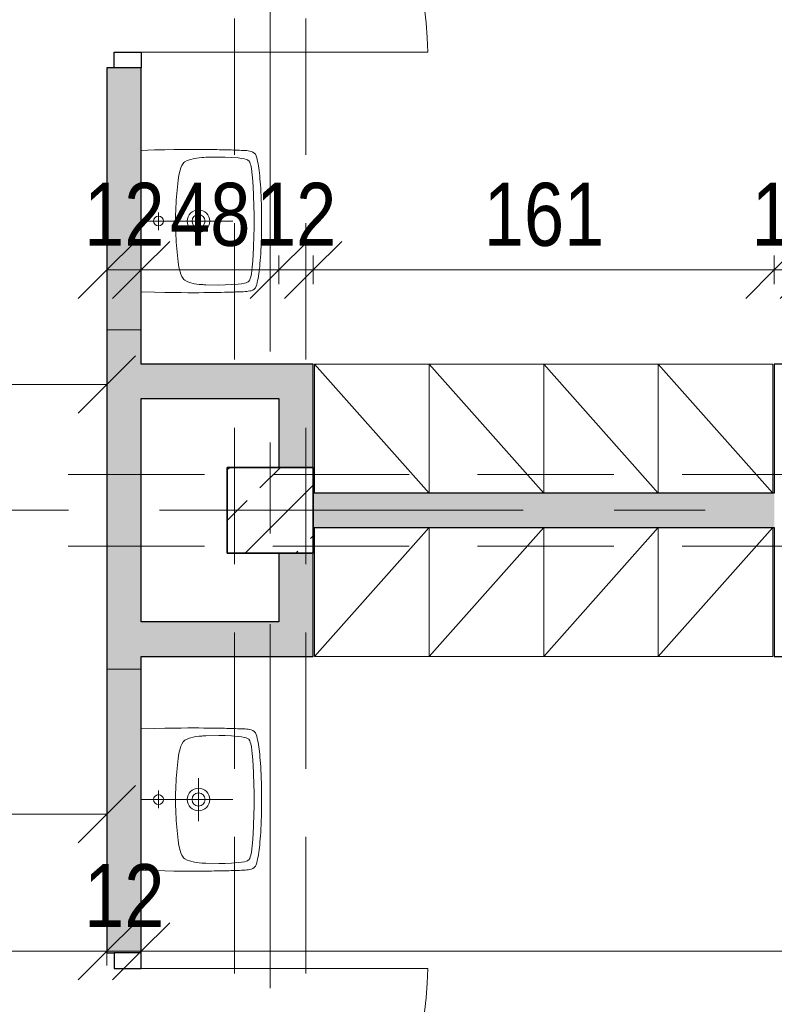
# Model space of a CAD drawing. Header units: centimetres. Extents: x -1743 to 21705, y -8842 to 3590.
# Tile 35 of 44: x 500 to 763, y 1196 to 1540. Entities that reach past the tile are written whole.
import ezdxf

# ---------------------------------------------------------------- set-up
doc = ezdxf.new("R2010")
doc.units = ezdxf.units.CM
doc.linetypes.add('Oś', pattern=[222.25, 127, -31.75, 31.75, -31.75])
doc.linetypes.add('Ukryte', pattern=[71.438, 47.625, -23.813])
for name, color, linetype, lineweight in [('A-ANNO-DIMS', 211, 'Continuous', 13), ('A-ANNO-DIMS-100', 211, 'Continuous', 13), ('A-DETL-GENF', 92, 'Continuous', 9), ('A-DETL-HDLN', 90, 'Ukryte', 9), ('A-DETL-MEDM', 33, 'Continuous', 25), ('A-DOOR', 31, 'Continuous', 13), ('A-WALL', 113, 'Continuous', 13), ('P-SANR-FIXT', 6, 'Continuous', 9), ('Q-SPCQ', 91, 'Continuous', 9), ('S-COLS', 52, 'Continuous', 9), ('S-GRID', 1, 'Continuous', 13)]:
    doc.layers.add(name, color=color, linetype=linetype, lineweight=lineweight)
doc.styles.add('Arial Narrow_2', font='ARIALN.TTF', dxfattribs={"height": 22})
doc.dimstyles.new('Diagonal_1_100__0_1__1', dxfattribs={"dimscale": 30.48, "dimtxt": 22.515481, "dimasz": 0.656168, "dimexe": 0.164042, "dimexo": 0.0625, "dimgap": 0.065617, "dimtad": 1, "dimdec": 1, "dimrnd": 0.1, "dimdsep": 46, "dimtxsty": 'Arial Narrow_2', "dimblk1": 'OBLIQUE', "dimblk2": 'OBLIQUE', "dimsah": 1, "dimcen": 0.09, "dimazin": 0, "dimtfac": 1, "dimtdec": 4, "dimtix": 1, "dimtmove": 0, "dimatfit": 3, "dimfxl": 0.164042, "dimfxlon": 1, "dimtvp": 1, "dimtolj": 1, "dimtzin": 0, "dimarcsym": 2})

# ---------------------------------------------------------------- blocks, each defined once
blk = doc.blocks.new('M_Concrete-Square-Column - 300 x 300mm-V7-6_piętro IV __13_80 m_ - stan istniejący')
at = {"layer": 'S-COLS'}
h = blk.add_hatch(dxfattribs=at)
h.set_pattern_fill('FP_9', color=256, style=0, pattern_type=2)
h.set_pattern_definition([(45, (-587.377, -1368.326), (-17.67767, 17.67767), []), (45, (-569.7, -1368.326), (-17.67767, 17.67767), [12.5, -6.25])])
h.paths.add_polyline_path([(15, -15), (15, 15), (-15, 15), (-15, -15)], flags=0)
at = {"layer": 'S-COLS', "lineweight": 35}
for p, q in [((15, 15), (-15, 15)), ((-15, 15), (-15, -15)), ((15, -15), (15, 15)), ((-15, -15), (15, -15))]:
    blk.add_line(p, q, dxfattribs=at)
blk = doc.blocks.new('DRZWI 1S - automatyczna etykieta - Drzwi 100-2252163-6_piętro IV __13_80 m_ - stan istniejący')
at = {"layer": 'A-DETL-GENF'}
for p, q in [((-55.5, 3.5), (-50, 3.5)), ((-55.5, -6), (-55.5, 3.5)), ((-50, 3.5), (-50, -6)), ((50, 3.5), (55.5, 3.5)), ((50, -6), (50, 3.5)), ((55.5, 3.5), (55.5, -6)), ((-50, -6), (-55.5, -6)), ((55.5, -6), (50, -6))]:
    blk.add_line(p, q, dxfattribs=at)
at = {"layer": 'A-DETL-MEDM'}
for p, q in [((-55.5, -6), (-55.5, 3.5)), ((-55.5, 3.5), (-50, 3.5)), ((-50, 3.5), (-50, -6)), ((50, 3.5), (50, -6)), ((55.5, 3.5), (50, 3.5)), ((55.5, -6), (55.5, 3.5)), ((-50, -6), (-55.5, -6)), ((50, -6), (55.5, -6))]:
    blk.add_line(p, q, dxfattribs=at)
at = {"layer": 'A-DOOR'}
blk.add_line((50, -6), (50, -106), dxfattribs=at)
blk.add_arc((50, -6), 100, 180, 270, dxfattribs=at)
blk = doc.blocks.new('DRZWI 1S - automatyczna etykieta - Drzwi 100-2252159-6_piętro IV __13_80 m_ - stan istniejący')
at = {"layer": 'A-DETL-GENF'}
for p, q in [((-55.5, 6), (-55.5, -3.5)), ((-50, 6), (-55.5, 6)), ((-50, -3.5), (-50, 6)), ((55.5, 6), (50, 6)), ((50, 6), (50, -3.5)), ((55.5, -3.5), (55.5, 6)), ((-55.5, -3.5), (-50, -3.5)), ((50, -3.5), (55.5, -3.5))]:
    blk.add_line(p, q, dxfattribs=at)
at = {"layer": 'A-DETL-MEDM'}
for p, q in [((-50, 6), (-55.5, 6)), ((-55.5, 6), (-55.5, -3.5)), ((-50, -3.5), (-50, 6)), ((50, -3.5), (50, 6)), ((50, 6), (55.5, 6)), ((55.5, 6), (55.5, -3.5)), ((-55.5, -3.5), (-50, -3.5)), ((55.5, -3.5), (50, -3.5))]:
    blk.add_line(p, q, dxfattribs=at)
at = {"layer": 'A-DOOR'}
blk.add_line((50, 6), (50, 106), dxfattribs=at)
blk.add_arc((50, 6), 100, 90, 180, dxfattribs=at)
blk = doc.blocks.new('Szafa1 - 45 cm-1791408-6_piętro IV __13_80 m_ - stan istniejący')
at = {"layer": 'Q-SPCQ'}
for p, q in [((-7.5, -51), (32.5, -6)), ((-7.5, -6), (-7.5, -51)), ((32.5, -51), (32.5, -6)), ((-7.5, -51), (32.5, -51))]:
    blk.add_line(p, q, dxfattribs=at)
blk = doc.blocks.new('Szafa1 - 45 cm-1791407-6_piętro IV __13_80 m_ - stan istniejący')
at = {"layer": 'Q-SPCQ'}
for p, q in [((-7.5, 51), (32.5, 6)), ((-7.5, 6), (-7.5, 51)), ((-7.5, 51), (32.5, 51)), ((32.5, 51), (32.5, 6))]:
    blk.add_line(p, q, dxfattribs=at)
blk = doc.blocks.new('Umywalka koło Nova Pro - Pro 50-1211177-6_piętro IV __13_80 m_ - stan istniejący')
at = {"layer": 'P-SANR-FIXT'}
for p, q in [((-12.19, -6), (-12.32, -10.58)), ((12.5, -6), (12.5, -38)), ((37.32, -10.58), (37.19, -6)), ((-12.32, -10.58), (-12.4, -14.28)), ((15.72, -12.02), (9.46, -12.02)), ((37.4, -14.28), (37.32, -10.58)), ((-12.4, -14.28), (-12.45, -17.35)), ((37.45, -17.35), (37.4, -14.28)), ((-12.45, -17.35), (-12.48, -19.98)), ((-12.48, -19.98), (-12.48, -22.27)), ((-7.61, -20.62), (-7.93, -20.91)), ((-6.89, -20.14), (-7.61, -20.62)), ((-6.09, -19.8), (-6.89, -20.14)), ((-5.24, -19.53), (-6.09, -19.8)), ((-3.53, -19.16), (-5.24, -19.53)), ((-1.83, -18.89), (-3.53, -19.16)), ((1.66, -18.49), (-1.83, -18.89)), ((5.15, -18.2), (1.66, -18.49)), ((8.64, -18.06), (5.15, -18.2)), ((10.37, -18.01), (8.64, -18.06)), ((14.63, -18.01), (10.37, -18.01)), ((16.36, -18.06), (14.63, -18.01)), ((19.88, -18.2), (16.36, -18.06)), ((23.34, -18.49), (19.88, -18.2)), ((26.83, -18.89), (23.34, -18.49)), ((28.56, -19.16), (26.83, -18.89)), ((30.26, -19.53), (28.56, -19.16)), ((31.09, -19.8), (30.26, -19.53)), ((31.89, -20.14), (31.09, -19.8)), ((32.61, -20.62), (31.89, -20.14)), ((32.93, -20.91), (32.61, -20.62)), ((37.48, -19.98), (37.45, -17.35)), ((37.51, -22.27), (37.48, -19.98)), ((-12.48, -22.27), (-12.51, -24.3)), ((-8.91, -22.86), (-9.37, -24.54)), ((-8.62, -22.03), (-8.91, -22.86)), ((-8.19, -21.26), (-8.62, -22.03)), ((-7.93, -20.91), (-8.19, -21.26)), ((33.19, -21.26), (32.93, -20.91)), ((33.62, -22.03), (33.19, -21.26)), ((33.91, -22.86), (33.62, -22.03)), ((34.37, -24.54), (33.91, -22.86)), ((37.51, -26.13), (37.51, -22.27)), ((-12.51, -24.3), (-12.48, -26.13)), ((-12.48, -26.13), (-12.48, -27.81)), ((-9.69, -27.15), (-9.71, -27.55)), ((-9.61, -26.27), (-9.69, -27.15)), ((-9.37, -24.54), (-9.61, -26.27)), ((20.01, -26), (5.01, -26)), ((34.63, -26.27), (34.37, -24.54)), ((34.69, -27.15), (34.63, -26.27)), ((34.71, -27.55), (34.69, -27.15)), ((37.48, -27.81), (37.51, -26.13)), ((-12.48, -27.81), (-12.46, -29.49)), ((-12.46, -29.49), (-12.46, -30.5)), ((-12.46, -30.5), (-12.43, -31.46)), ((-9.76, -28.56), (-9.84, -33.06)), ((-9.74, -27.87), (-9.76, -28.56)), ((-9.71, -27.55), (-9.74, -27.87)), ((34.74, -27.87), (34.71, -27.55)), ((34.76, -28.56), (34.74, -27.87)), ((34.84, -33.06), (34.76, -28.56)), ((37.46, -30.5), (37.48, -29.49)), ((37.46, -31.46), (37.46, -30.5)), ((37.48, -29.49), (37.48, -27.81)), ((-12.43, -31.46), (-12.43, -32.39)), ((-12.43, -32.39), (-12.4, -33.3)), ((-12.4, -33.3), (-12.4, -33.88)), ((-12.4, -33.88), (-12.38, -35.06)), ((-9.84, -33.06), (-9.79, -35.32)), ((34.82, -35.32), (34.84, -33.06)), ((37.38, -35.06), (37.4, -33.88)), ((37.4, -33.88), (37.43, -33.3)), ((37.43, -32.39), (37.46, -31.46)), ((37.43, -33.3), (37.43, -32.39)), ((-12.38, -35.06), (-12.35, -35.88)), ((-12.35, -35.88), (-12.35, -36.65)), ((-12.35, -36.65), (-12.32, -37.43)), ((-12.32, -37.43), (-12.3, -38.17)), ((-9.79, -35.32), (-9.71, -37.56)), ((-9.71, -37.56), (-9.53, -39.82)), ((34.53, -39.82), (34.71, -37.56)), ((34.71, -37.56), (34.82, -35.32)), ((37.3, -38.17), (37.32, -37.43)), ((37.32, -37.43), (37.35, -36.65)), ((37.35, -35.88), (37.38, -35.06)), ((37.35, -36.65), (37.35, -35.88)), ((-12.3, -38.17), (-12.27, -38.89)), ((-12.27, -38.89), (-12.24, -39.61)), ((-12.24, -39.61), (-12.22, -40.28)), ((-12.22, -40.28), (-12.19, -40.94)), ((-12.19, -40.94), (-12.16, -41.58)), ((-9.53, -39.82), (-9.39, -40.94)), ((-9.39, -40.94), (-9.21, -42.03)), ((34.21, -42.03), (34.39, -40.94)), ((34.39, -40.94), (34.53, -39.82)), ((37.16, -41.58), (37.19, -40.94)), ((37.19, -40.94), (37.22, -40.28)), ((37.22, -40.28), (37.24, -39.61)), ((37.24, -39.61), (37.27, -38.89)), ((37.27, -38.89), (37.3, -38.17)), ((-12.16, -41.58), (-12.14, -42.22)), ((-12.14, -42.22), (-12.08, -42.81)), ((-12.08, -42.81), (-12, -43.37)), ((-12, -43.37), (-11.92, -43.87)), ((-11.92, -43.87), (-11.82, -44.38)), ((-11.82, -44.38), (-11.71, -44.67)), ((-11.6, -44.96), (-11.79, -44.38)), ((-11.71, -44.67), (-11.6, -44.96)), ((-9.21, -42.03), (-9.05, -42.59)), ((-9.05, -42.59), (-8.86, -43.1)), ((-8.86, -43.1), (-8.7, -43.34)), ((-8.7, -43.34), (-8.51, -43.55)), ((-8.51, -43.55), (-8.03, -43.85)), ((-8.03, -43.85), (-7.53, -44.06)), ((-7.53, -44.06), (-6.97, -44.22)), ((-6.97, -44.22), (-5.88, -44.43)), ((-5.88, -44.43), (-3.64, -44.75)), ((28.64, -44.75), (30.88, -44.43)), ((30.88, -44.43), (31.97, -44.22)), ((31.97, -44.22), (32.53, -44.06)), ((32.53, -44.06), (33.06, -43.85)), ((33.06, -43.85), (33.54, -43.55)), ((33.54, -43.55), (33.73, -43.34)), ((33.73, -43.34), (33.86, -43.1)), ((33.86, -43.1), (34.07, -42.59)), ((34.07, -42.59), (34.21, -42.03)), ((36.6, -44.96), (36.82, -44.38)), ((36.82, -44.38), (36.92, -43.87)), ((36.92, -43.87), (37.03, -43.37)), ((37.03, -43.37), (37.08, -42.81)), ((37.08, -42.81), (37.14, -42.22)), ((37.14, -42.22), (37.16, -41.58)), ((-11.6, -44.96), (-11.26, -45.47)), ((-11.26, -45.47), (-11.6, -44.96)), ((-11.26, -45.47), (-10.8, -45.84)), ((-10.8, -45.84), (-11.26, -45.47)), ((-10.8, -45.84), (-10.24, -46.11)), ((-10.24, -46.11), (-10.8, -45.84)), ((-10.24, -46.11), (-9.61, -46.32)), ((-9.61, -46.32), (-10.24, -46.11)), ((-9.61, -46.32), (-8.94, -46.51)), ((-8.94, -46.51), (-9.61, -46.32)), ((-8.94, -46.51), (-8.25, -46.64)), ((-8.25, -46.64), (-8.94, -46.51)), ((-8.25, -46.64), (-7.5, -46.8)), ((-7.5, -46.8), (-8.25, -46.64)), ((-7.5, -46.8), (-6.73, -46.91)), ((-6.73, -46.91), (-7.5, -46.8)), ((-6.73, -46.91), (-5.93, -47.04)), ((-5.93, -47.04), (-6.73, -46.91)), ((-5.93, -47.04), (-5.1, -47.15)), ((-5.1, -47.15), (-5.93, -47.04)), ((-5.1, -47.15), (-4.2, -47.25)), ((-4.2, -47.25), (-5.1, -47.15)), ((-4.2, -47.25), (-3.27, -47.36)), ((-3.27, -47.36), (-4.2, -47.25)), ((-3.64, -44.75), (-1.4, -44.94)), ((-3.27, -47.36), (-2.28, -47.44)), ((-2.28, -47.44), (-3.27, -47.36)), ((-2.28, -47.44), (-1.24, -47.52)), ((-1.24, -47.52), (-2.28, -47.44)), ((-1.4, -44.94), (3.1, -45.18)), ((-1.24, -47.52), (-0.15, -47.63)), ((-0.15, -47.63), (-1.24, -47.52)), ((-0.15, -47.63), (1.05, -47.71)), ((1.05, -47.71), (-0.15, -47.63)), ((1.05, -47.71), (2.3, -47.76)), ((2.3, -47.76), (1.05, -47.71)), ((2.3, -47.76), (3.66, -47.84)), ((3.66, -47.84), (2.3, -47.76)), ((3.1, -45.18), (7.6, -45.31)), ((3.66, -47.84), (5.12, -47.89)), ((5.12, -47.89), (3.66, -47.84)), ((5.12, -47.89), (6.72, -47.95)), ((6.72, -47.95), (5.12, -47.89)), ((6.72, -47.95), (8.45, -47.97)), ((8.45, -47.97), (6.72, -47.95)), ((7.6, -45.31), (9.86, -45.39)), ((8.45, -47.97), (10.4, -48)), ((10.4, -48), (8.45, -47.97)), ((9.86, -45.39), (11.04, -45.42)), ((10.4, -48), (14.63, -48)), ((14.63, -48), (10.4, -48)), ((11.04, -45.42), (11.7, -45.42)), ((11.7, -45.42), (12.5, -45.44)), ((12.5, -45.44), (13.3, -45.42)), ((13.3, -45.42), (13.99, -45.42)), ((13.99, -45.42), (15.14, -45.39)), ((14.63, -48), (16.55, -47.97)), ((16.55, -47.97), (14.63, -48)), ((15.14, -45.39), (17.4, -45.31)), ((16.55, -47.97), (18.31, -47.95)), ((18.31, -47.95), (16.55, -47.97)), ((17.4, -45.31), (21.9, -45.18)), ((18.31, -47.95), (19.88, -47.89)), ((19.88, -47.89), (18.31, -47.95)), ((19.88, -47.89), (21.34, -47.84)), ((21.34, -47.84), (19.88, -47.89)), ((21.34, -47.84), (22.7, -47.76)), ((22.7, -47.76), (21.34, -47.84)), ((21.9, -45.18), (26.4, -44.94)), ((22.7, -47.76), (23.98, -47.71)), ((23.98, -47.71), (22.7, -47.76)), ((23.98, -47.71), (25.15, -47.63)), ((25.15, -47.63), (23.98, -47.71)), ((25.15, -47.63), (26.24, -47.52)), ((26.24, -47.52), (25.15, -47.63)), ((26.24, -47.52), (27.31, -47.44)), ((27.31, -47.44), (26.24, -47.52)), ((26.4, -44.94), (28.64, -44.75)), ((27.31, -47.44), (28.29, -47.36)), ((28.29, -47.36), (27.31, -47.44)), ((28.29, -47.36), (29.23, -47.25)), ((29.23, -47.25), (28.29, -47.36)), ((29.23, -47.25), (30.1, -47.15)), ((30.1, -47.15), (29.23, -47.25)), ((30.1, -47.15), (30.93, -47.04)), ((30.93, -47.04), (30.1, -47.15)), ((30.93, -47.04), (31.76, -46.91)), ((31.76, -46.91), (30.93, -47.04)), ((31.76, -46.91), (32.5, -46.8)), ((32.5, -46.8), (31.76, -46.91)), ((32.5, -46.8), (33.25, -46.64)), ((33.25, -46.64), (32.5, -46.8)), ((33.25, -46.64), (33.97, -46.51)), ((33.97, -46.51), (33.25, -46.64)), ((33.97, -46.51), (34.63, -46.32)), ((34.63, -46.32), (33.97, -46.51)), ((34.63, -46.32), (35.24, -46.11)), ((35.24, -46.11), (34.63, -46.32)), ((35.24, -46.11), (35.8, -45.84)), ((35.8, -45.84), (35.24, -46.11)), ((35.8, -45.84), (36.28, -45.47)), ((36.28, -45.47), (35.8, -45.84)), ((36.28, -45.47), (36.6, -44.96)), ((36.6, -44.96), (36.28, -45.47))]:
    blk.add_line(p, q, dxfattribs=at)
for centre, radius in [((12.5, -12.02), 1.72), ((12.51, -26), 3.92), ((12.51, -26), 2.28)]:
    blk.add_circle(centre, radius, dxfattribs=at)
blk = doc.blocks.new('Umywalka koło Nova Pro - Pro 50-1205816-6_piętro IV __13_80 m_ - stan istniejący')
at = {"layer": 'P-SANR-FIXT'}
for p, q in [((-11.6, 44.96), (-11.79, 44.38)), ((-11.71, 44.67), (-11.6, 44.96)), ((-11.6, 44.96), (-11.26, 45.47)), ((-11.26, 45.47), (-11.6, 44.96)), ((-11.26, 45.47), (-10.8, 45.84)), ((-10.8, 45.84), (-11.26, 45.47)), ((-10.8, 45.84), (-10.24, 46.11)), ((-10.24, 46.11), (-10.8, 45.84)), ((-10.24, 46.11), (-9.61, 46.32)), ((-9.61, 46.32), (-10.24, 46.11)), ((-9.61, 46.32), (-8.94, 46.51)), ((-8.94, 46.51), (-9.61, 46.32)), ((-8.94, 46.51), (-8.25, 46.64)), ((-8.25, 46.64), (-8.94, 46.51)), ((-8.25, 46.64), (-7.5, 46.8)), ((-7.5, 46.8), (-8.25, 46.64)), ((-7.5, 46.8), (-6.73, 46.91)), ((-6.73, 46.91), (-7.5, 46.8)), ((-6.73, 46.91), (-5.93, 47.04)), ((-5.93, 47.04), (-6.73, 46.91)), ((-5.93, 47.04), (-5.1, 47.15)), ((-5.1, 47.15), (-5.93, 47.04)), ((-5.88, 44.43), (-3.64, 44.75)), ((-5.1, 47.15), (-4.2, 47.25)), ((-4.2, 47.25), (-5.1, 47.15)), ((-4.2, 47.25), (-3.27, 47.36)), ((-3.27, 47.36), (-4.2, 47.25)), ((-3.64, 44.75), (-1.4, 44.94)), ((-3.27, 47.36), (-2.28, 47.44)), ((-2.28, 47.44), (-3.27, 47.36)), ((-2.28, 47.44), (-1.24, 47.52)), ((-1.24, 47.52), (-2.28, 47.44)), ((-1.4, 44.94), (3.1, 45.18)), ((-1.24, 47.52), (-0.15, 47.63)), ((-0.15, 47.63), (-1.24, 47.52)), ((-0.15, 47.63), (1.05, 47.71)), ((1.05, 47.71), (-0.15, 47.63)), ((1.05, 47.71), (2.3, 47.76)), ((2.3, 47.76), (1.05, 47.71)), ((2.3, 47.76), (3.66, 47.84)), ((3.66, 47.84), (2.3, 47.76)), ((3.1, 45.18), (7.6, 45.31)), ((3.66, 47.84), (5.12, 47.89)), ((5.12, 47.89), (3.66, 47.84)), ((5.12, 47.89), (6.72, 47.95)), ((6.72, 47.95), (5.12, 47.89)), ((6.72, 47.95), (8.45, 47.97)), ((8.45, 47.97), (6.72, 47.95)), ((7.6, 45.31), (9.86, 45.39)), ((8.45, 47.97), (10.4, 48)), ((10.4, 48), (8.45, 47.97)), ((9.86, 45.39), (11.04, 45.42)), ((10.4, 48), (14.63, 48)), ((14.63, 48), (10.4, 48)), ((11.04, 45.42), (11.7, 45.42)), ((11.7, 45.42), (12.5, 45.44)), ((12.5, 45.44), (13.3, 45.42)), ((13.3, 45.42), (13.99, 45.42)), ((13.99, 45.42), (15.14, 45.39)), ((14.63, 48), (16.55, 47.97)), ((16.55, 47.97), (14.63, 48)), ((15.14, 45.39), (17.4, 45.31)), ((16.55, 47.97), (18.31, 47.95)), ((18.31, 47.95), (16.55, 47.97)), ((17.4, 45.31), (21.9, 45.18)), ((18.31, 47.95), (19.88, 47.89)), ((19.88, 47.89), (18.31, 47.95)), ((19.88, 47.89), (21.34, 47.84)), ((21.34, 47.84), (19.88, 47.89)), ((21.34, 47.84), (22.7, 47.76)), ((22.7, 47.76), (21.34, 47.84)), ((21.9, 45.18), (26.4, 44.94)), ((22.7, 47.76), (23.98, 47.71)), ((23.98, 47.71), (22.7, 47.76)), ((23.98, 47.71), (25.15, 47.63)), ((25.15, 47.63), (23.98, 47.71)), ((25.15, 47.63), (26.24, 47.52)), ((26.24, 47.52), (25.15, 47.63)), ((26.24, 47.52), (27.31, 47.44)), ((27.31, 47.44), (26.24, 47.52)), ((26.4, 44.94), (28.64, 44.75)), ((27.31, 47.44), (28.29, 47.36)), ((28.29, 47.36), (27.31, 47.44)), ((28.29, 47.36), (29.23, 47.25)), ((29.23, 47.25), (28.29, 47.36)), ((28.64, 44.75), (30.88, 44.43)), ((29.23, 47.25), (30.1, 47.15)), ((30.1, 47.15), (29.23, 47.25)), ((30.1, 47.15), (30.93, 47.04)), ((30.93, 47.04), (30.1, 47.15)), ((30.93, 47.04), (31.76, 46.91)), ((31.76, 46.91), (30.93, 47.04)), ((31.76, 46.91), (32.5, 46.8)), ((32.5, 46.8), (31.76, 46.91)), ((32.5, 46.8), (33.25, 46.64)), ((33.25, 46.64), (32.5, 46.8)), ((33.25, 46.64), (33.97, 46.51)), ((33.97, 46.51), (33.25, 46.64)), ((33.97, 46.51), (34.63, 46.32)), ((34.63, 46.32), (33.97, 46.51)), ((34.63, 46.32), (35.24, 46.11)), ((35.24, 46.11), (34.63, 46.32)), ((35.24, 46.11), (35.8, 45.84)), ((35.8, 45.84), (35.24, 46.11)), ((35.8, 45.84), (36.28, 45.47)), ((36.28, 45.47), (35.8, 45.84)), ((36.28, 45.47), (36.6, 44.96)), ((36.6, 44.96), (36.28, 45.47)), ((36.6, 44.96), (36.82, 44.38)), ((-12.19, 40.94), (-12.16, 41.58)), ((-12.16, 41.58), (-12.14, 42.22)), ((-12.14, 42.22), (-12.08, 42.81)), ((-12.08, 42.81), (-12, 43.37)), ((-12, 43.37), (-11.92, 43.87)), ((-11.92, 43.87), (-11.82, 44.38)), ((-11.82, 44.38), (-11.71, 44.67)), ((-9.39, 40.94), (-9.21, 42.03)), ((-9.21, 42.03), (-9.05, 42.59)), ((-9.05, 42.59), (-8.86, 43.1)), ((-8.86, 43.1), (-8.7, 43.34)), ((-8.7, 43.34), (-8.51, 43.55)), ((-8.51, 43.55), (-8.03, 43.85)), ((-8.03, 43.85), (-7.53, 44.06)), ((-7.53, 44.06), (-6.97, 44.22)), ((-6.97, 44.22), (-5.88, 44.43)), ((30.88, 44.43), (31.97, 44.22)), ((31.97, 44.22), (32.53, 44.06)), ((32.53, 44.06), (33.06, 43.85)), ((33.06, 43.85), (33.54, 43.55)), ((33.54, 43.55), (33.73, 43.34)), ((33.73, 43.34), (33.86, 43.1)), ((33.86, 43.1), (34.07, 42.59)), ((34.07, 42.59), (34.21, 42.03)), ((34.21, 42.03), (34.39, 40.94)), ((36.82, 44.38), (36.92, 43.87)), ((36.92, 43.87), (37.03, 43.37)), ((37.03, 43.37), (37.08, 42.81)), ((37.08, 42.81), (37.14, 42.22)), ((37.14, 42.22), (37.16, 41.58)), ((37.16, 41.58), (37.19, 40.94)), ((-12.32, 37.43), (-12.3, 38.17)), ((-12.3, 38.17), (-12.27, 38.89)), ((-12.27, 38.89), (-12.24, 39.61)), ((-12.24, 39.61), (-12.22, 40.28)), ((-12.22, 40.28), (-12.19, 40.94)), ((-9.71, 37.56), (-9.53, 39.82)), ((-9.53, 39.82), (-9.39, 40.94)), ((12.5, 6), (12.5, 38)), ((34.39, 40.94), (34.53, 39.82)), ((34.53, 39.82), (34.71, 37.56)), ((37.19, 40.94), (37.22, 40.28)), ((37.22, 40.28), (37.24, 39.61)), ((37.24, 39.61), (37.27, 38.89)), ((37.27, 38.89), (37.3, 38.17)), ((37.3, 38.17), (37.32, 37.43)), ((-12.4, 33.88), (-12.38, 35.06)), ((-12.38, 35.06), (-12.35, 35.88)), ((-12.35, 36.65), (-12.32, 37.43)), ((-12.35, 35.88), (-12.35, 36.65)), ((-9.84, 33.06), (-9.79, 35.32)), ((-9.79, 35.32), (-9.71, 37.56)), ((34.71, 37.56), (34.82, 35.32)), ((34.82, 35.32), (34.84, 33.06)), ((37.32, 37.43), (37.35, 36.65)), ((37.35, 36.65), (37.35, 35.88)), ((37.35, 35.88), (37.38, 35.06)), ((37.38, 35.06), (37.4, 33.88)), ((-12.46, 30.5), (-12.43, 31.46)), ((-12.43, 32.39), (-12.4, 33.3)), ((-12.43, 31.46), (-12.43, 32.39)), ((-12.4, 33.3), (-12.4, 33.88)), ((-9.76, 28.56), (-9.84, 33.06)), ((34.84, 33.06), (34.76, 28.56)), ((37.4, 33.88), (37.43, 33.3)), ((37.43, 33.3), (37.43, 32.39)), ((37.43, 32.39), (37.46, 31.46)), ((37.46, 31.46), (37.46, 30.5)), ((-12.48, 27.81), (-12.46, 29.49)), ((-12.48, 26.13), (-12.48, 27.81)), ((-12.46, 29.49), (-12.46, 30.5)), ((-9.74, 27.87), (-9.76, 28.56)), ((-9.71, 27.55), (-9.74, 27.87)), ((-9.69, 27.15), (-9.71, 27.55)), ((34.71, 27.55), (34.69, 27.15)), ((34.74, 27.87), (34.71, 27.55)), ((34.76, 28.56), (34.74, 27.87)), ((37.46, 30.5), (37.48, 29.49)), ((37.48, 29.49), (37.48, 27.81)), ((37.48, 27.81), (37.51, 26.13)), ((-12.51, 24.3), (-12.48, 26.13)), ((-12.48, 22.27), (-12.51, 24.3)), ((-9.61, 26.27), (-9.69, 27.15)), ((-9.37, 24.54), (-9.61, 26.27)), ((-8.91, 22.86), (-9.37, 24.54)), ((20.01, 26), (5.01, 26)), ((34.37, 24.54), (33.91, 22.86)), ((34.63, 26.27), (34.37, 24.54)), ((34.69, 27.15), (34.63, 26.27)), ((37.51, 26.13), (37.51, 22.27)), ((-12.48, 19.98), (-12.48, 22.27)), ((-8.62, 22.03), (-8.91, 22.86)), ((-8.19, 21.26), (-8.62, 22.03)), ((-7.93, 20.91), (-8.19, 21.26)), ((-7.61, 20.62), (-7.93, 20.91)), ((32.93, 20.91), (32.61, 20.62)), ((33.19, 21.26), (32.93, 20.91)), ((33.62, 22.03), (33.19, 21.26)), ((33.91, 22.86), (33.62, 22.03)), ((37.51, 22.27), (37.48, 19.98)), ((-12.45, 17.35), (-12.48, 19.98)), ((-12.4, 14.28), (-12.45, 17.35)), ((-6.89, 20.14), (-7.61, 20.62)), ((-6.09, 19.8), (-6.89, 20.14)), ((-5.24, 19.53), (-6.09, 19.8)), ((-3.53, 19.16), (-5.24, 19.53)), ((-1.83, 18.89), (-3.53, 19.16)), ((1.66, 18.49), (-1.83, 18.89)), ((5.15, 18.2), (1.66, 18.49)), ((8.64, 18.06), (5.15, 18.2)), ((10.37, 18.01), (8.64, 18.06)), ((14.63, 18.01), (10.37, 18.01)), ((16.36, 18.06), (14.63, 18.01)), ((19.88, 18.2), (16.36, 18.06)), ((23.34, 18.49), (19.88, 18.2)), ((26.83, 18.89), (23.34, 18.49)), ((28.56, 19.16), (26.83, 18.89)), ((30.26, 19.53), (28.56, 19.16)), ((31.09, 19.8), (30.26, 19.53)), ((31.89, 20.14), (31.09, 19.8)), ((32.61, 20.62), (31.89, 20.14)), ((37.45, 17.35), (37.4, 14.28)), ((37.48, 19.98), (37.45, 17.35)), ((-12.32, 10.58), (-12.4, 14.28)), ((37.4, 14.28), (37.32, 10.58)), ((-12.19, 6), (-12.32, 10.58)), ((15.72, 12.02), (9.46, 12.02)), ((37.32, 10.58), (37.19, 6))]:
    blk.add_line(p, q, dxfattribs=at)
for centre, radius in [((12.51, 26), 3.92), ((12.51, 26), 2.28), ((12.5, 12.02), 1.72)]:
    blk.add_circle(centre, radius, dxfattribs=at)
blk = doc.blocks.new('DIMBLOCK39-6_piętro IV __13_80 m_ - stan istniejący')
at = {"layer": 'A-ANNO-DIMS-100'}
for p, q in [((542.38, 1214.34), (552.38, 1224.34)), ((1192.38, 1214.34), (1202.38, 1224.34)), ((542.38, 1209.34), (542.38, 1219.34)), ((1192.38, 1209.34), (1192.38, 1219.34)), ((542.38, 1214.34), (532.38, 1204.34)), ((1192.38, 1214.34), (542.38, 1214.34)), ((542.38, 1214.34), (542.38, 1209.34)), ((1192.38, 1214.34), (1182.38, 1204.34)), ((1192.38, 1214.34), (1192.38, 1209.34))]:
    blk.add_line(p, q, dxfattribs=at)
at = {"layer": 'A-ANNO-DIMS-100', "color": 0, "insert": (846.47, 1244.78), "char_height": 22, "width": 50.1774, "attachment_point": 1, "line_spacing_factor": 0.974696, "style": 'Arial Narrow_2'}
blk.add_mtext('650', dxfattribs=at)
blk = doc.blocks.new('_Oblique')
at = {"color": 0, "linetype": 'ByBlock', "lineweight": -2}
blk.add_line((-0.5, -0.5), (0.5, 0.5), dxfattribs=at)
blk = doc.blocks.new('DIMBLOCK40-6_piętro IV __13_80 m_ - stan istniejący')
at = {"layer": 'A-ANNO-DIMS-100'}
for p, q in [((530.38, 1214.34), (540.38, 1224.34)), ((542.38, 1214.34), (552.38, 1224.34)), ((530.38, 1209.34), (530.38, 1219.34)), ((542.38, 1209.34), (542.38, 1219.34)), ((530.38, 1214.34), (520.38, 1204.34)), ((542.38, 1214.34), (530.38, 1214.34)), ((530.38, 1214.34), (530.38, 1209.34)), ((542.38, 1214.34), (532.38, 1204.34)), ((542.38, 1214.34), (542.38, 1209.34))]:
    blk.add_line(p, q, dxfattribs=at)
at = {"layer": 'A-ANNO-DIMS-100', "color": 0, "insert": (522.44, 1244.78), "char_height": 22, "width": 33.4516, "attachment_point": 1, "line_spacing_factor": 0.974696, "style": 'Arial Narrow_2'}
blk.add_mtext('12', dxfattribs=at)
blk = doc.blocks.new('DIMBLOCK41-6_piętro IV __13_80 m_ - stan istniejący')
at = {"layer": 'A-ANNO-DIMS-100'}
for p, q in [((-555.62, 1214.34), (-545.62, 1224.34)), ((530.38, 1214.34), (540.38, 1224.34)), ((-555.62, 1209.34), (-555.62, 1219.34)), ((530.38, 1209.34), (530.38, 1219.34)), ((-555.62, 1214.34), (-565.62, 1204.34)), ((530.38, 1214.34), (-555.62, 1214.34)), ((-555.62, 1214.34), (-555.62, 1209.34)), ((530.38, 1214.34), (520.38, 1204.34)), ((530.38, 1214.34), (530.38, 1209.34))]:
    blk.add_line(p, q, dxfattribs=at)
at = {"layer": 'A-ANNO-DIMS-100', "color": 0, "insert": (-40.5, 1244.78), "char_height": 22, "width": 66.9031, "attachment_point": 1, "line_spacing_factor": 0.974696, "style": 'Arial Narrow_2'}
blk.add_mtext('1086', dxfattribs=at)
blk = doc.blocks.new('DIMBLOCK74-6_piętro IV __13_80 m_ - stan istniejący')
at = {"layer": 'A-ANNO-DIMS-100'}
for p, q in [((763.38, 1452.25), (773.38, 1462.25)), ((775.38, 1452.25), (785.38, 1462.25)), ((763.38, 1447.25), (763.38, 1457.25)), ((775.38, 1447.25), (775.38, 1457.25)), ((763.38, 1452.25), (753.38, 1442.25)), ((775.38, 1452.25), (763.38, 1452.25)), ((763.38, 1452.25), (763.38, 1447.25)), ((775.38, 1452.25), (765.38, 1442.25)), ((775.38, 1452.25), (775.38, 1447.25))]:
    blk.add_line(p, q, dxfattribs=at)
at = {"layer": 'A-ANNO-DIMS-100', "color": 0, "insert": (755.44, 1482.68), "char_height": 22, "width": 33.4516, "attachment_point": 1, "line_spacing_factor": 0.974696, "style": 'Arial Narrow_2'}
blk.add_mtext('12', dxfattribs=at)
blk = doc.blocks.new('DIMBLOCK75-6_piętro IV __13_80 m_ - stan istniejący')
at = {"layer": 'A-ANNO-DIMS-100'}
for p, q in [((602.38, 1452.25), (612.38, 1462.25)), ((763.38, 1452.25), (773.38, 1462.25)), ((602.38, 1447.25), (602.38, 1457.25)), ((763.38, 1447.25), (763.38, 1457.25)), ((602.38, 1452.25), (592.38, 1442.25)), ((763.38, 1452.25), (602.38, 1452.25)), ((602.38, 1452.25), (602.38, 1447.25)), ((763.38, 1452.25), (753.38, 1442.25)), ((763.38, 1452.25), (763.38, 1447.25))]:
    blk.add_line(p, q, dxfattribs=at)
at = {"layer": 'A-ANNO-DIMS-100', "color": 0, "insert": (661.97, 1482.68), "char_height": 22, "width": 50.1774, "attachment_point": 1, "line_spacing_factor": 0.974696, "style": 'Arial Narrow_2'}
blk.add_mtext('161', dxfattribs=at)
blk = doc.blocks.new('DIMBLOCK76-6_piętro IV __13_80 m_ - stan istniejący')
at = {"layer": 'A-ANNO-DIMS-100'}
for p, q in [((590.38, 1452.25), (600.38, 1462.25)), ((602.38, 1452.25), (612.38, 1462.25)), ((590.38, 1447.25), (590.38, 1457.25)), ((602.38, 1447.25), (602.38, 1457.25)), ((590.38, 1452.25), (580.38, 1442.25)), ((602.38, 1452.25), (590.38, 1452.25)), ((590.38, 1452.25), (590.38, 1447.25)), ((602.38, 1452.25), (592.38, 1442.25)), ((602.38, 1452.25), (602.38, 1447.25))]:
    blk.add_line(p, q, dxfattribs=at)
at = {"layer": 'A-ANNO-DIMS-100', "color": 0, "insert": (582.44, 1482.68), "char_height": 22, "width": 33.4516, "attachment_point": 1, "line_spacing_factor": 0.974696, "style": 'Arial Narrow_2'}
blk.add_mtext('12', dxfattribs=at)
blk = doc.blocks.new('DIMBLOCK77-6_piętro IV __13_80 m_ - stan istniejący')
at = {"layer": 'A-ANNO-DIMS-100'}
for p, q in [((542.38, 1452.25), (552.38, 1462.25)), ((590.38, 1452.25), (600.38, 1462.25)), ((542.38, 1447.25), (542.38, 1457.25)), ((590.38, 1447.25), (590.38, 1457.25)), ((542.38, 1452.25), (532.38, 1442.25)), ((590.38, 1452.25), (542.38, 1452.25)), ((542.38, 1452.25), (542.38, 1447.25)), ((590.38, 1452.25), (580.38, 1442.25)), ((590.38, 1452.25), (590.38, 1447.25))]:
    blk.add_line(p, q, dxfattribs=at)
at = {"layer": 'A-ANNO-DIMS-100', "color": 0, "insert": (552.44, 1482.68), "char_height": 22, "width": 33.4516, "attachment_point": 1, "line_spacing_factor": 0.974696, "style": 'Arial Narrow_2'}
blk.add_mtext('48', dxfattribs=at)
blk = doc.blocks.new('DIMBLOCK78-6_piętro IV __13_80 m_ - stan istniejący')
at = {"layer": 'A-ANNO-DIMS-100'}
for p, q in [((530.38, 1452.25), (540.38, 1462.25)), ((542.38, 1452.25), (552.38, 1462.25)), ((530.38, 1447.25), (530.38, 1457.25)), ((542.38, 1447.25), (542.38, 1457.25)), ((530.38, 1452.25), (520.38, 1442.25)), ((542.38, 1452.25), (530.38, 1452.25)), ((530.38, 1452.25), (530.38, 1447.25)), ((542.38, 1452.25), (532.38, 1442.25)), ((542.38, 1452.25), (542.38, 1447.25))]:
    blk.add_line(p, q, dxfattribs=at)
at = {"layer": 'A-ANNO-DIMS-100', "color": 0, "insert": (522.44, 1482.68), "char_height": 22, "width": 33.4516, "attachment_point": 1, "line_spacing_factor": 0.974696, "style": 'Arial Narrow_2'}
blk.add_mtext('12', dxfattribs=at)
blk = doc.blocks.new('DIMBLOCK139-6_piętro IV __13_80 m_ - stan istniejący')
at = {"layer": 'A-ANNO-DIMS-100'}
for p, q in [((-564.62, 1412.25), (-554.62, 1422.25)), ((530.38, 1412.25), (540.38, 1422.25)), ((-564.62, 1417.25), (-564.62, 1407.25)), ((-564.62, 1412.25), (-564.62, 1417.25)), ((530.38, 1417.25), (530.38, 1407.25)), ((530.38, 1412.25), (530.38, 1417.25)), ((-564.62, 1412.25), (-574.62, 1402.25)), ((-564.62, 1412.25), (530.38, 1412.25)), ((530.38, 1412.25), (520.38, 1402.25))]:
    blk.add_line(p, q, dxfattribs=at)
at = {"layer": 'A-ANNO-DIMS-100', "color": 0, "insert": (-45, 1442.68), "char_height": 22, "width": 66.9031, "attachment_point": 1, "line_spacing_factor": 0.974696, "style": 'Arial Narrow_2'}
blk.add_mtext('1095', dxfattribs=at)
blk = doc.blocks.new('DIMBLOCK140-6_piętro IV __13_80 m_ - stan istniejący')
at = {"layer": 'A-ANNO-DIMS-100'}
for p, q in [((297.38, 1262.25), (307.38, 1272.25)), ((530.38, 1262.25), (540.38, 1272.25)), ((297.38, 1257.25), (297.38, 1267.25)), ((530.38, 1257.25), (530.38, 1267.25)), ((297.38, 1262.25), (287.38, 1252.25)), ((530.38, 1262.25), (297.38, 1262.25)), ((297.38, 1262.25), (297.38, 1257.25)), ((530.38, 1262.25), (520.38, 1252.25)), ((530.38, 1262.25), (530.38, 1257.25))]:
    blk.add_line(p, q, dxfattribs=at)
at = {"layer": 'A-ANNO-DIMS-100', "color": 0, "insert": (392.97, 1292.68), "char_height": 22, "width": 50.1774, "attachment_point": 1, "line_spacing_factor": 0.974696, "style": 'Arial Narrow_2'}
blk.add_mtext('233', dxfattribs=at)

msp = doc.modelspace()

# ---------------------------------------------------------------- hatches: boundary and pattern name
at = {"layer": 'A-WALL'}
h = msp.add_hatch(color=9, dxfattribs=at)
h.paths.add_polyline_path([(532.88, 132.33), (542.38, 132.33), (542.38, 139.33), (530.38, 139.33), (530.38, 132.33)], flags=0)
h.paths.add_polyline_path([(542.38, 250.33), (542.38, 465.83), (530.38, 465.83), (530.38, 250.33), (532.88, 250.33)], flags=0)
h.paths.add_polyline_path([(542.38, 657.83), (542.38, 660.33), (530.38, 660.33), (530.38, 657.83), (532.88, 657.83)], flags=0)
h.paths.add_polyline_path([(542.38, 781.33), (542.38, 1102.83), (530.38, 1102.83), (530.38, 781.33)], flags=0)
h.paths.add_polyline_path([(530.38, 1312.83), (542.38, 1312.83), (542.38, 1431.33), (530.38, 1431.33)], flags=0)
h.paths.add_polyline_path([(542.38, 1633.83), (542.38, 2022.83), (530.38, 2022.83), (530.38, 1633.83), (532.88, 1633.83)], flags=0)
h.paths.add_polyline_path([(532.88, 2173.83), (542.38, 2173.83), (542.38, 2458.83), (530.38, 2458.83), (530.38, 2173.83)], flags=0)
h.paths.add_polyline_path([(530.38, 2593.83), (542.38, 2593.83), (542.38, 2824.33), (530.38, 2824.33), (530.38, 2634.26)], flags=0)
for points in [[(530.38, 1431.33), (542.38, 1431.33), (542.38, 1522.83), (530.38, 1522.83)], [(542.38, 1407.33), (602.38, 1407.33), (602.38, 1419.33), (542.38, 1419.33)], [(602.38, 1362.33), (763.38, 1362.33), (763.38, 1374.33), (602.38, 1374.33)], [(542.38, 1317.33), (590.38, 1317.33), (590.38, 1329.33), (542.38, 1329.33)], [(530.38, 1213.83), (542.38, 1213.83), (542.38, 1312.83), (530.38, 1312.83)]]:
    msp.add_hatch(color=9, dxfattribs=at).paths.add_polyline_path(points, flags=0)
h = msp.add_hatch(color=9, dxfattribs=at)
h.paths.add_polyline_path([(590.38, 1317.33), (602.38, 1317.33), (602.38, 1353.33), (590.38, 1353.33), (590.38, 1329.33)], flags=0)
h.paths.add_polyline_path([(599.1, 1383.33), (602.38, 1383.33), (602.38, 1407.33), (590.38, 1407.33), (590.38, 1383.33), (596.78, 1383.33)], flags=0)

# ---------------------------------------------------------------- linework, layer by layer
at = {"layer": 'A-DETL-HDLN'}
for p, q in [((574.88, 420.83), (574.88, 2793.33)), ((599.88, 420.83), (599.88, 2793.33)), ((-1197.62, 1380.83), (1172.38, 1380.83)), ((-1197.62, 1355.83), (1172.38, 1355.83))]:
    msp.add_line(p, q, dxfattribs=at)
at = {"layer": 'A-WALL', "color": 7, "lineweight": 25}
for p, q in [((530.38, 1522.83), (530.38, 1213.83)), ((532.88, 1522.83), (530.38, 1522.83)), ((542.38, 1419.33), (542.38, 1522.83)), ((602.38, 1419.33), (542.38, 1419.33)), ((602.38, 1383.33), (602.38, 1419.33)), ((763.38, 1419.33), (763.38, 1374.33)), ((775.38, 1419.33), (763.38, 1419.33)), ((542.38, 1329.33), (542.38, 1407.33)), ((542.38, 1407.33), (590.38, 1407.33)), ((590.38, 1407.33), (590.38, 1383.33)), ((763.38, 1374.33), (602.38, 1374.33)), ((602.38, 1362.33), (763.38, 1362.33)), ((763.38, 1362.33), (763.38, 1317.33)), ((590.38, 1353.33), (590.38, 1329.33)), ((602.38, 1317.33), (602.38, 1353.33)), ((590.38, 1329.33), (542.38, 1329.33)), ((542.38, 1317.33), (602.38, 1317.33)), ((542.38, 1213.83), (542.38, 1317.33)), ((763.38, 1317.33), (775.38, 1317.33)), ((530.38, 1213.83), (532.88, 1213.83))]:
    msp.add_line(p, q, dxfattribs=at)
at = {"layer": 'A-WALL'}
for p, q in [((542.38, 1431.33), (530.38, 1431.33)), ((530.38, 1312.83), (542.38, 1312.83))]:
    msp.add_line(p, q, dxfattribs=at)
at = {"layer": 'S-GRID', "linetype": 'Oś'}
for p, q in [((587.38, 2884.27), (587.38, 27.13)), ((1342.46, 1368.33), (-1368.76, 1368.33))]:
    msp.add_line(p, q, dxfattribs=at)

# ---------------------------------------------------------------- block references
at = {"layer": 'A-DOOR'}
for name, p, rotation in [('DRZWI 1S - automatyczna etykieta - Drzwi 100-2252159-6_piętro IV __13_80 m_ - stan istniejący', (536.38, 1578.33), 269.9999999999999), ('DRZWI 1S - automatyczna etykieta - Drzwi 100-2252163-6_piętro IV __13_80 m_ - stan istniejący', (536.38, 1158.33), 89.9999999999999)]:
    msp.add_blockref(name, p, dxfattribs=dict(at, rotation=rotation))
at = {"layer": 'P-SANR-FIXT'}
for name, p, rotation in [('Umywalka koło Nova Pro - Pro 50-1205816-6_piętro IV __13_80 m_ - stan istniejący', (536.38, 1481.83), 269.9999999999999), ('Umywalka koło Nova Pro - Pro 50-1211177-6_piętro IV __13_80 m_ - stan istniejący', (536.38, 1254.83), 89.9999999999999)]:
    msp.add_blockref(name, p, dxfattribs=dict(at, rotation=rotation))
at = {"layer": 'Q-SPCQ'}
for name, p in [('Szafa1 - 45 cm-1791407-6_piętro IV __13_80 m_ - stan istniejący', (610.38, 1368.33)), ('Szafa1 - 45 cm-1791407-6_piętro IV __13_80 m_ - stan istniejący', (650.38, 1368.33)), ('Szafa1 - 45 cm-1791407-6_piętro IV __13_80 m_ - stan istniejący', (690.38, 1368.33)), ('Szafa1 - 45 cm-1791407-6_piętro IV __13_80 m_ - stan istniejący', (730.38, 1368.33)), ('Szafa1 - 45 cm-1791408-6_piętro IV __13_80 m_ - stan istniejący', (610.38, 1368.33)), ('Szafa1 - 45 cm-1791408-6_piętro IV __13_80 m_ - stan istniejący', (650.38, 1368.33)), ('Szafa1 - 45 cm-1791408-6_piętro IV __13_80 m_ - stan istniejący', (690.38, 1368.33)), ('Szafa1 - 45 cm-1791408-6_piętro IV __13_80 m_ - stan istniejący', (730.38, 1368.33))]:
    msp.add_blockref(name, p, dxfattribs=at)
at = {"layer": 'S-COLS'}
msp.add_blockref('M_Concrete-Square-Column - 300 x 300mm-V7-6_piętro IV __13_80 m_ - stan istniejący', (587.38, 1368.33), dxfattribs=at)

# ---------------------------------------------------------------- dimensions: what is measured, and where the dimension line sits
at = {"layer": 'A-ANNO-DIMS'}
for base, p1, p2, override, picture, middle in [((530.38, 1452.25), (542.38, 1447.25), (530.38, 1447.25), {"dimpost": '<>', "dimfxl": 12}, 'DIMBLOCK78-6_piętro IV __13_80 m_ - stan istniejący', (536.38, 1465.3)), ((542.38, 1452.25), (590.38, 1447.25), (542.38, 1447.25), {"dimpost": '<>', "dimfxl": 48}, 'DIMBLOCK77-6_piętro IV __13_80 m_ - stan istniejący', (566.38, 1465.48)), ((602.38, 1452.25), (763.38, 1447.25), (602.38, 1447.25), {"dimpost": '<>', "dimfxl": 161}, 'DIMBLOCK75-6_piętro IV __13_80 m_ - stan istniejący', (682.88, 1465.48)), ((763.38, 1452.25), (775.38, 1447.25), (763.38, 1447.25), {"dimpost": '<>', "dimfxl": 12}, 'DIMBLOCK74-6_piętro IV __13_80 m_ - stan istniejący', (769.38, 1465.3)), ((297.38, 1262.25), (530.38, 1257.25), (297.38, 1257.25), {"dimpost": '<>', "dimfxl": 233}, 'DIMBLOCK140-6_piętro IV __13_80 m_ - stan istniejący', (413.88, 1275.48)), ((-555.62, 1214.34), (530.38, 1209.34), (-555.62, 1209.34), {"dimpost": '<>', "dimfxl": 1086}, 'DIMBLOCK41-6_piętro IV __13_80 m_ - stan istniejący', (-12.62, 1227.58)), ((530.38, 1214.34), (542.38, 1209.34), (530.38, 1209.34), {"dimpost": '<>', "dimfxl": 12}, 'DIMBLOCK40-6_piętro IV __13_80 m_ - stan istniejący', (536.38, 1227.39)), ((542.38, 1214.34), (1192.38, 1209.34), (542.38, 1209.34), {"dimpost": '<>', "dimfxl": 650}, 'DIMBLOCK39-6_piętro IV __13_80 m_ - stan istniejący', (867.38, 1227.58))]:
    dim = msp.add_linear_dim(base=base, p1=p1, p2=p2, dimstyle='Diagonal_1_100__0_1__1', override=override, dxfattribs=at)
    dim.commit()
    dim.dimension.update_dxf_attribs({"geometry": picture, "text_midpoint": middle})
for base, p1, p2, override, picture, middle in [((590.38, 1452.25), (602.38, 1447.25), (590.38, 1447.25), {"dimpost": '<>', "dimfxl": 12}, 'DIMBLOCK76-6_piętro IV __13_80 m_ - stan istniejący', (596.38, 1465.3)), ((530.38, 1412.25), (-564.62, 1417.25), (530.38, 1417.25), {"dimpost": '<>', "dimfxl": 1095}, 'DIMBLOCK139-6_piętro IV __13_80 m_ - stan istniejący', (-17.12, 1425.48))]:
    dim = msp.add_linear_dim(base=base, p1=p1, p2=p2, angle=0, dimstyle='Diagonal_1_100__0_1__1', override=override, dxfattribs=at)
    dim.commit()
    dim.dimension.update_dxf_attribs({"geometry": picture, "text_midpoint": middle})

doc.saveas('drawing.dxf')
